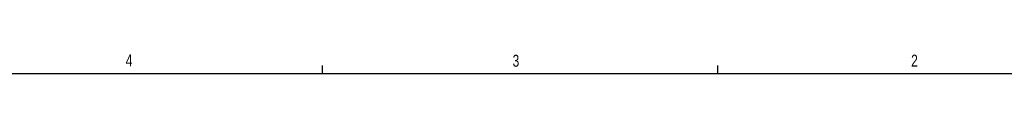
# Model space of a CAD drawing. Extents: x 0.3 to 33.9, y 0.2 to 21.7.
# Tile 19 of 20: x 17.989 to 28.261, y 21.411 to 21.61. Entities that reach past the tile are written whole.
import ezdxf

# ---------------------------------------------------------------- set-up
doc = ezdxf.new("R2010")
doc.units = 0
doc.header["$MEASUREMENT"] = 0
doc.layers.get('0').update_dxf_attribs({"linetype": 'CONTINUOUS'})
doc.layers.add('SLD-0', color=7, linetype='CONTINUOUS')
doc.styles.add('SLDTEXTSTYLE0', font='TXT', dxfattribs={"width": 0.75})

msp = doc.modelspace()

# ---------------------------------------------------------------- linework, layer by layer
at = {"layer": 'SLD-0'}
for p, q in [((21.148, 21.411), (21.148, 21.495)), ((25.273, 21.411), (25.273, 21.495)), ((0.523, 21.411), (33.523, 21.411))]:
    msp.add_line(p, q, dxfattribs=at)

# ---------------------------------------------------------------- texts
at = {"color": 7, "linetype": 'CONTINUOUS', "char_height": 0.125, "attachment_point": 1, "style": 'SLDTEXTSTYLE0'}
for s, insert in [('4', (19.095, 21.61)), ('3', (23.131, 21.607)), ('2', (27.289, 21.608))]:
    msp.add_mtext(s, dxfattribs=dict(at, insert=insert))

doc.saveas('drawing.dxf')
